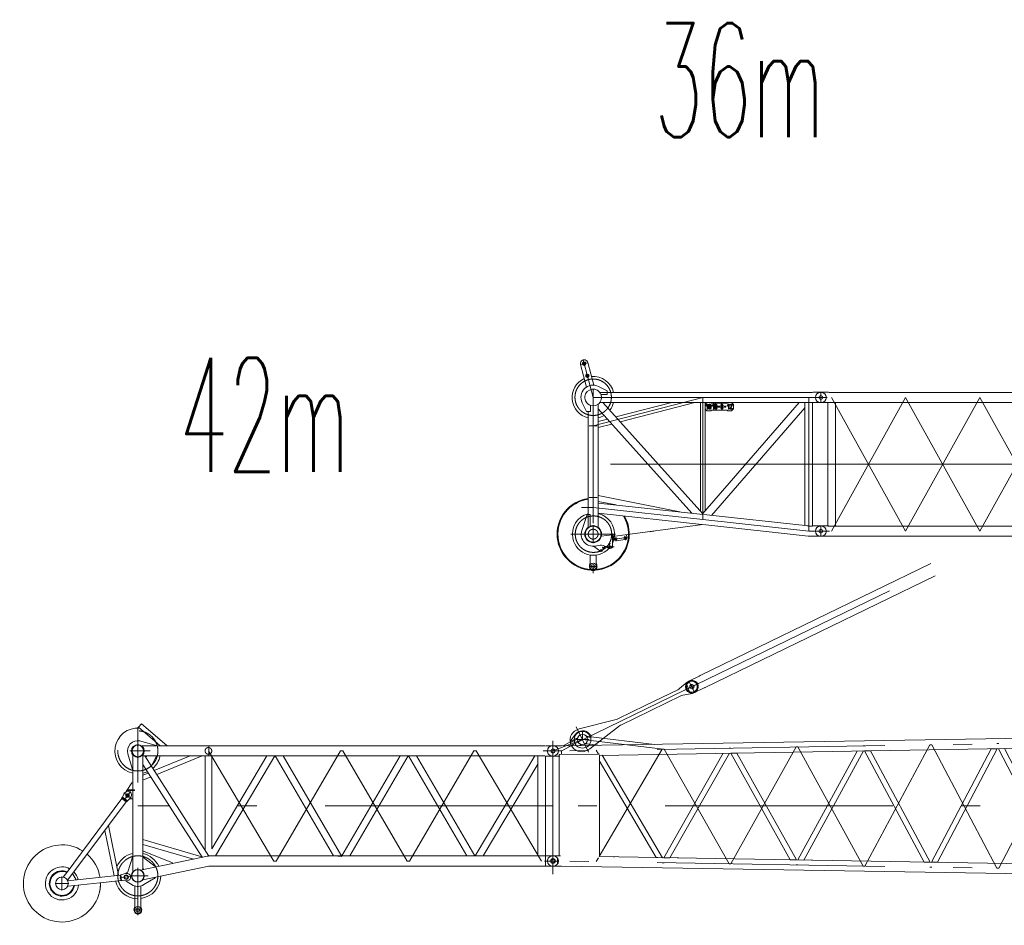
# Model space of a CAD drawing. Extents: x 8365 to 131642, y 1960 to 79602.
# Tile 89 of 121: x 54763 to 67737, y 40399 to 52325. Entities that reach past the tile are written whole.
import ezdxf
from ezdxf.enums import TextEntityAlignment as Align

# ---------------------------------------------------------------- set-up
doc = ezdxf.new("R2010")
doc.units = 0
doc.header["$LTSCALE"] = 100
doc.header["$MEASUREMENT"] = 0
doc.linetypes.add('CENTER', pattern=[50.5, 30, -9, 2.5, -9])
doc.linetypes.add('HIDDEN', pattern=[12.6, 8.4, -4.2])
doc.layers.add('11', color=7, linetype='Continuous')
doc.layers.add('13', color=216, linetype='Continuous')
doc.styles.get("Standard").update_dxf_attribs({"font": 'txt', "bigfont": 'bigfont'})

# ---------------------------------------------------------------- blocks, each defined once
blk = doc.blocks.new('*G97')
at = {"layer": '11', "color": 7, "linetype": 'Continuous', "lineweight": 9}
for p, q in [((65315, 47418), (65320, 47418)), ((65320, 47418), (65325, 47418)), ((65320, 47418), (65421, 47418)), ((65409, 47418), (65403, 47418)), ((65431, 47417), (65421, 47418)), ((66437, 47417), (65431, 47417)), ((66437, 47417), (67414, 47417)), ((68390, 47417), (67414, 47417)), ((68390, 47417), (69367, 47417)), ((70344, 47417), (69367, 47417)), ((70344, 47417), (71320, 47417)), ((72297, 47417), (71320, 47417)), ((72297, 47417), (73274, 47417)), ((74250, 47417), (73274, 47417)), ((74250, 47417), (75227, 47417)), ((76204, 47417), (75227, 47417)), ((76204, 47417), (77209, 47417)), ((77220, 47418), (77209, 47417)), ((77209, 47417), (77209, 47284)), ((77320, 47418), (77220, 47418)), ((77220, 47418), (77220, 47409)), ((77220, 47418), (77220, 47283)), ((65320, 47283), (65315, 47283)), ((65320, 47283), (65325, 47283)), ((65424, 47283), (65320, 47283)), ((65409, 47283), (65403, 47283)), ((65410, 45657), (65410, 47284)), ((65410, 47284), (65511, 47284)), ((65431, 47284), (65410, 47284)), ((65511, 47284), (65511, 45657)), ((65511, 47284), (66437, 47284)), ((67414, 47284), (66437, 47284)), ((67414, 47284), (68390, 47284)), ((69367, 47284), (68390, 47284)), ((69367, 47284), (70344, 47284)), ((71320, 47284), (70344, 47284)), ((71320, 47284), (72297, 47284)), ((73274, 47284), (72297, 47284)), ((73274, 47284), (74250, 47284)), ((75227, 47284), (74250, 47284)), ((75227, 47284), (76204, 47284)), ((77130, 47284), (76204, 47284)), ((77231, 47284), (77130, 47284)), ((77130, 47284), (77130, 45657)), ((77209, 47284), (77231, 47284)), ((77217, 47283), (77320, 47283)), ((77231, 45657), (77231, 47284)), ((65315, 45658), (65320, 45658)), ((65320, 45658), (65325, 45658)), ((65320, 45658), (65421, 45658)), ((65431, 45657), (65410, 45657)), ((65511, 45657), (65410, 45657)), ((65511, 45657), (66437, 45657)), ((66437, 45657), (67414, 45657)), ((68390, 45657), (67414, 45657)), ((68390, 45657), (69367, 45657)), ((70344, 45657), (69367, 45657)), ((70344, 45657), (71320, 45657)), ((72297, 45657), (71320, 45657)), ((72297, 45657), (73274, 45657)), ((74250, 45657), (73274, 45657)), ((74250, 45657), (75227, 45657)), ((76204, 45657), (75227, 45657)), ((77130, 45657), (76204, 45657)), ((77130, 45657), (77231, 45657)), ((77209, 45524), (77209, 45657)), ((77209, 45657), (77231, 45657)), ((77320, 45658), (77220, 45658)), ((77220, 45658), (77220, 45649)), ((77220, 45658), (77220, 45523)), ((77232, 45658), (77238, 45658)), ((65320, 45523), (65315, 45523)), ((65320, 45523), (65325, 45523)), ((65424, 45523), (65320, 45523)), ((65431, 45524), (65424, 45523)), ((66437, 45524), (65431, 45524)), ((67414, 45524), (66437, 45524)), ((67414, 45524), (68390, 45524)), ((69367, 45524), (68390, 45524)), ((69367, 45524), (70344, 45524)), ((71320, 45524), (70344, 45524)), ((71320, 45524), (72297, 45524)), ((73274, 45524), (72297, 45524)), ((73274, 45524), (74250, 45524)), ((75227, 45524), (74250, 45524)), ((75227, 45524), (76204, 45524)), ((76204, 45524), (77209, 45524)), ((77220, 45523), (77209, 45524)), ((77217, 45523), (77320, 45523)), ((77232, 45523), (77238, 45523))]:
    blk.add_line(p, q, dxfattribs=at)
at = {"layer": '11', "color": 7, "linetype": 'CENTER', "lineweight": 9}
for p, q in [((65320, 47417), (65320, 47284)), ((77232, 47418), (77238, 47418)), ((77320, 47418), (77320, 47283)), ((77320, 47417), (77320, 47284)), ((65390, 47350), (65249, 47350)), ((66437, 47350), (65460, 45590)), ((66437, 45590), (65460, 47350)), ((67414, 45590), (66437, 47350)), ((67414, 47350), (66437, 45590)), ((68390, 47350), (67414, 45590)), ((68390, 45590), (67414, 47350)), ((69367, 45590), (68390, 47350)), ((69367, 47350), (68390, 45590)), ((70344, 47350), (69367, 45590)), ((70344, 45590), (69367, 47350)), ((71320, 45590), (70344, 47350)), ((71320, 47350), (70344, 45590)), ((72297, 47350), (71320, 45590)), ((72297, 45590), (71320, 47350)), ((73274, 45590), (72297, 47350)), ((73274, 47350), (72297, 45590)), ((74250, 47350), (73274, 45590)), ((74250, 45590), (73274, 47350)), ((75227, 45590), (74250, 47350)), ((75227, 47350), (74250, 45590)), ((76204, 47350), (75227, 45590)), ((76204, 45590), (75227, 47350)), ((77180, 45590), (76204, 47350)), ((77180, 47350), (76204, 45590)), ((77393, 47350), (77209, 47350)), ((77238, 47283), (77227, 47283)), ((77320, 46470), (65320, 46470)), ((65320, 46470), (77320, 46470)), ((65248, 45590), (65432, 45590)), ((65320, 45524), (65320, 45657)), ((65320, 45590), (65392, 45590)), ((65392, 45590), (65403, 45590)), ((65409, 45658), (65403, 45658)), ((77380, 45590), (77020, 45590)), ((77320, 45658), (77320, 45523)), ((65403, 45523), (65414, 45523))]:
    blk.add_line(p, q, dxfattribs=at)
at = {"layer": '11', "color": 7, "linetype": 'Continuous', "lineweight": 9}
for centre in [(65320, 47350), (77320, 47350), (65320, 45590), (77320, 45590)]:
    blk.add_circle(centre, 25.5, dxfattribs=at)
for centre, start, end in [((65315, 47350), 90, 180), ((65315, 47350), 90, 97.5703), ((65325, 47350), 82.427, 90.0021), ((77325, 47350), 0, 94.2255), ((65315, 47350), 180, -90), ((65315, 47350), -97.5682, -89.9979), ((65325, 47350), -90, -82.4239), ((77325, 47350), -94.2249, 0), ((65315, 45590), 90, 180), ((65315, 45590), 180, -90), ((65315, 45590), 90, 97.5703), ((77325, 45590), 0, 94.2246), ((77325, 45590), -94.2253, 0), ((65315, 45590), -97.5686, -89.9979)]:
    blk.add_arc(centre, 67.5, start, end, dxfattribs=at)
blk = doc.blocks.new('*G100')
at = {"layer": '11', "color": 7, "linetype": 'CENTER', "lineweight": 9}
for p, q in [((62153, 47783), (62243, 47807)), ((62188, 47842), (62211, 47760)), ((62196, 47816), (62206, 47776)), ((62201, 47796), (62321, 47350)), ((62219, 47629), (62269, 47643)), ((62320, 47460), (62320, 45696)), ((65320, 47417), (65320, 47284)), ((62320, 46976), (63764, 47350)), ((62320, 47350), (63764, 47350)), ((62404, 47350), (62370, 47350)), ((63764, 47350), (63764, 45742)), ((63764, 47350), (65209, 47350)), ((65160, 47350), (65160, 45590)), ((65209, 47350), (65320, 47350)), ((65320, 47350), (65392, 47350)), ((65392, 47350), (65403, 47350)), ((62266, 46976), (62374, 46976)), ((65547, 46470), (62165, 46470)), ((62266, 46034), (62374, 46034)), ((62320, 45900), (62165, 45900)), ((62320, 45900), (63763, 45742)), ((63764, 45742), (65160, 45590)), ((62027, 45550), (62614, 45550)), ((62320, 45668), (62320, 45433)), ((62320, 45640), (62320, 45660)), ((65160, 45590), (65209, 45590)), ((65209, 45590), (65320, 45590)), ((65320, 45524), (65320, 45657)), ((65320, 45590), (65392, 45590)), ((65392, 45590), (65403, 45590)), ((62546, 45431), (62519, 45367)), ((62604, 45485), (62759, 45506)), ((62618, 45505), (62624, 45460)), ((62737, 45523), (62744, 45472)), ((62434, 45342), (62418, 45342)), ((62426, 45350), (62426, 45330)), ((62457, 45375), (62441, 45375)), ((62449, 45383), (62449, 45363)), ((62598, 45382), (62494, 45382)), ((62353, 45124), (62284, 45124)), ((62320, 45038), (62320, 45138))]:
    blk.add_line(p, q, dxfattribs=at)
at = {"layer": '11', "color": 7, "linetype": 'Continuous', "lineweight": 9}
for p, q in [((62232, 47488), (62153, 47783)), ((62189, 47827), (62189, 47827)), ((62249, 47809), (62329, 47512)), ((62505, 47437), (62391, 47495)), ((62413, 47408), (62417, 47417)), ((62417, 47417), (63757, 47417)), ((62422, 47390), (62505, 47390)), ((62505, 47390), (62505, 47437)), ((63757, 47417), (63771, 47417)), ((65153, 47417), (63771, 47417)), ((65167, 47417), (65153, 47417)), ((65196, 47417), (65167, 47417)), ((65207, 47417), (65196, 47417)), ((65207, 47417), (65220, 47418)), ((65220, 47418), (65320, 47418)), ((65320, 47418), (65325, 47418)), ((62175, 47280), (62234, 47166)), ((62283, 47166), (62283, 47247)), ((62387, 45960), (62387, 47263)), ((62387, 47200), (62387, 47263)), ((62407, 47284), (62448, 47284)), ((62417, 47284), (62413, 47292)), ((62628, 47284), (62417, 47284)), ((62572, 47284), (62448, 47284)), ((62448, 47284), (63764, 45818)), ((62620, 47093), (63356, 47284)), ((63757, 47284), (62628, 47284)), ((62677, 47029), (63659, 47284)), ((63734, 45852), (63734, 47284)), ((63734, 47284), (63794, 47284)), ((63764, 45820), (65035, 47284)), ((63771, 47284), (65153, 47284)), ((63819, 47284), (63794, 47259)), ((63794, 47284), (63794, 45855)), ((63794, 47259), (63794, 47199)), ((63824, 47264), (63804, 47244)), ((63804, 47244), (63811, 47236)), ((63811, 47236), (63824, 47249)), ((63869, 47284), (63819, 47284)), ((63834, 47264), (63824, 47264)), ((63824, 47249), (63824, 47194)), ((63834, 47194), (63834, 47264)), ((63844, 47249), (63844, 47239)), ((63854, 47239), (63854, 47249)), ((63857, 47253), (63857, 47263)), ((63857, 47223), (63857, 47234)), ((63861, 47263), (63861, 47253)), ((63861, 47234), (63861, 47223)), ((63864, 47249), (63864, 47239)), ((63879, 47274), (63869, 47284)), ((63874, 47239), (63874, 47249)), ((64084, 47274), (63879, 47274)), ((63904, 47264), (63884, 47244)), ((63884, 47244), (63891, 47236)), ((63891, 47236), (63904, 47249)), ((63914, 47264), (63904, 47264)), ((63904, 47249), (63904, 47194)), ((63914, 47194), (63914, 47264)), ((63924, 47249), (63924, 47239)), ((63934, 47239), (63934, 47249)), ((63937, 47253), (63937, 47263)), ((63937, 47223), (63937, 47234)), ((63941, 47263), (63941, 47253)), ((63941, 47234), (63941, 47223)), ((63944, 47249), (63944, 47239)), ((63954, 47239), (63954, 47249)), ((63989, 47234), (63969, 47234)), ((63969, 47234), (63969, 47224)), ((63979, 47229), (63969, 47224)), ((63989, 47224), (63989, 47234)), ((64004, 47249), (64004, 47239)), ((64014, 47239), (64014, 47249)), ((64017, 47253), (64017, 47263)), ((64017, 47223), (64017, 47234)), ((64021, 47263), (64021, 47253)), ((64021, 47234), (64021, 47223)), ((64024, 47249), (64024, 47239)), ((64034, 47239), (64034, 47249)), ((64069, 47234), (64049, 47234)), ((64049, 47234), (64049, 47224)), ((64059, 47229), (64049, 47224)), ((64069, 47224), (64069, 47234)), ((64094, 47284), (64084, 47274)), ((64104, 47264), (64084, 47244)), ((64084, 47244), (64091, 47236)), ((64091, 47236), (64104, 47249)), ((64144, 47284), (64094, 47284)), ((64114, 47264), (64104, 47264)), ((64104, 47249), (64104, 47194)), ((64114, 47194), (64114, 47264)), ((64124, 47249), (64134, 47249)), ((64144, 47246), (64124, 47204)), ((64135, 47204), (64153, 47242)), ((64169, 47259), (64144, 47284)), ((64169, 47199), (64169, 47259)), ((65035, 47284), (65110, 47284)), ((65110, 47284), (65110, 47214)), ((65110, 45662), (65110, 47284)), ((65110, 47284), (65207, 47284)), ((65167, 47284), (65189, 47284)), ((65189, 47284), (65207, 47284)), ((65207, 47284), (65211, 47284)), ((65220, 47283), (65207, 47284)), ((65211, 47284), (65211, 45657)), ((65220, 47283), (65320, 47283)), ((65320, 47283), (65325, 47283)), ((62234, 47166), (62283, 47166)), ((62254, 47166), (62254, 45637)), ((63622, 45825), (62387, 47200)), ((63794, 47199), (63819, 47174)), ((63819, 47174), (63869, 47174)), ((63829, 47199), (63824, 47194)), ((63824, 47194), (63834, 47194)), ((63844, 47219), (63844, 47209)), ((63852, 47202), (63857, 47194)), ((63854, 47209), (63854, 47219)), ((63857, 47194), (63857, 47204)), ((63861, 47204), (63861, 47194)), ((63866, 47202), (63861, 47194)), ((63864, 47219), (63864, 47209)), ((63869, 47174), (63879, 47184)), ((63874, 47209), (63874, 47219)), ((65110, 47214), (63879, 45797)), ((63879, 47184), (64084, 47184)), ((63909, 47199), (63904, 47194)), ((63904, 47194), (63914, 47194)), ((63924, 47219), (63924, 47209)), ((63932, 47202), (63937, 47194)), ((63934, 47209), (63934, 47219)), ((63937, 47194), (63937, 47204)), ((63941, 47204), (63941, 47194)), ((63946, 47202), (63941, 47194)), ((63944, 47219), (63944, 47209)), ((63954, 47209), (63954, 47219)), ((63969, 47224), (63989, 47224)), ((64004, 47219), (64004, 47209)), ((64012, 47202), (64017, 47194)), ((64014, 47209), (64014, 47219)), ((64017, 47194), (64017, 47204)), ((64021, 47204), (64021, 47194)), ((64026, 47202), (64021, 47194)), ((64024, 47219), (64024, 47209)), ((64034, 47209), (64034, 47219)), ((64049, 47224), (64069, 47224)), ((64084, 47184), (64094, 47174)), ((64094, 47174), (64144, 47174)), ((64109, 47199), (64104, 47194)), ((64104, 47194), (64114, 47194)), ((64124, 47204), (64124, 47194)), ((64129, 47199), (64124, 47194)), ((64124, 47194), (64154, 47194)), ((64154, 47204), (64135, 47204)), ((64144, 47174), (64169, 47199)), ((64154, 47194), (64154, 47204)), ((62387, 47033), (62509, 47064)), ((62387, 46954), (62566, 47000)), ((62387, 46059), (63462, 45842)), ((62387, 45982), (62625, 45934)), ((62387, 45826), (62387, 45960)), ((62387, 45826), (62387, 45960)), ((62387, 45960), (63764, 45809)), ((62240, 45807), (62170, 45598)), ((62280, 45807), (62240, 45807)), ((62240, 45807), (62280, 45807)), ((62280, 45652), (62280, 45807)), ((62387, 45637), (62387, 45826)), ((63750, 45677), (62387, 45826)), ((63764, 45809), (63764, 45820)), ((63764, 45818), (63764, 45809)), ((65153, 45658), (63778, 45808)), ((62576, 45517), (63765, 45675)), ((63764, 45675), (65153, 45524)), ((62576, 45543), (62427, 45523)), ((62576, 45382), (62576, 45543)), ((62576, 45543), (62576, 45458)), ((62584, 45543), (62576, 45543)), ((62576, 45543), (62576, 45382)), ((62584, 45458), (62584, 45543)), ((62764, 45507), (62760, 45541)), ((63118, 45589), (63059, 45581)), ((65164, 45657), (65110, 45662)), ((65207, 45657), (65164, 45657)), ((65196, 45657), (65167, 45657)), ((65207, 45657), (65196, 45657)), ((65211, 45657), (65207, 45657)), ((65211, 45657), (65220, 45658)), ((65220, 45658), (65320, 45658)), ((65232, 45658), (65238, 45658)), ((65320, 45658), (65325, 45658)), ((62576, 45458), (62584, 45458)), ((62591, 45519), (62596, 45484)), ((62624, 45463), (62743, 45479)), ((65153, 45524), (65167, 45522)), ((65167, 45522), (65189, 45522)), ((65189, 45522), (65207, 45524)), ((65207, 45524), (65220, 45523)), ((65220, 45523), (65320, 45523)), ((65232, 45523), (65238, 45523)), ((65320, 45523), (65325, 45523)), ((62420, 45322), (62323, 45390)), ((62475, 45386), (62432, 45324)), ((62280, 45276), (62280, 45174)), ((62280, 45174), (62280, 45171)), ((62280, 45171), (62280, 45167)), ((62360, 45171), (62360, 45275)), ((62270, 45129), (62270, 45119)), ((62370, 45119), (62370, 45129))]:
    blk.add_line(p, q, dxfattribs=at)
for points in [[(63857, 47263), (63855, 47263), (63853, 47262), (63851, 47261), (63850, 47260), (63848, 47258), (63847, 47257), (63846, 47255), (63845, 47253), (63844, 47251), (63844, 47249)], [(63854, 47249), (63854, 47249), (63854, 47250), (63855, 47250), (63855, 47251), (63855, 47251), (63855, 47252), (63856, 47252), (63856, 47253), (63857, 47253), (63857, 47253)], [(63857, 47234), (63857, 47234), (63856, 47235), (63856, 47235), (63855, 47235), (63855, 47236), (63855, 47236), (63855, 47237), (63854, 47237), (63854, 47238), (63854, 47239)], [(63861, 47253), (63862, 47253), (63862, 47253), (63863, 47252), (63863, 47252), (63863, 47251), (63864, 47251), (63864, 47250), (63864, 47250), (63864, 47249), (63864, 47249)], [(63864, 47239), (63864, 47238), (63864, 47237), (63864, 47237), (63864, 47236), (63863, 47236), (63863, 47235), (63863, 47235), (63862, 47235), (63862, 47234), (63861, 47234)], [(63937, 47263), (63935, 47263), (63933, 47262), (63931, 47261), (63930, 47260), (63928, 47258), (63927, 47257), (63926, 47255), (63925, 47253), (63924, 47251), (63924, 47249)], [(63934, 47249), (63934, 47249), (63934, 47250), (63935, 47250), (63935, 47251), (63935, 47251), (63935, 47252), (63936, 47252), (63936, 47253), (63937, 47253), (63937, 47253)], [(63937, 47234), (63937, 47234), (63936, 47235), (63936, 47235), (63935, 47235), (63935, 47236), (63935, 47236), (63935, 47237), (63934, 47237), (63934, 47238), (63934, 47239)], [(63941, 47253), (63942, 47253), (63942, 47253), (63943, 47252), (63943, 47252), (63943, 47251), (63944, 47251), (63944, 47250), (63944, 47250), (63944, 47249), (63944, 47249)], [(63944, 47239), (63944, 47238), (63944, 47237), (63944, 47237), (63944, 47236), (63943, 47236), (63943, 47235), (63943, 47235), (63942, 47235), (63942, 47234), (63941, 47234)], [(64017, 47263), (64015, 47263), (64013, 47262), (64011, 47261), (64010, 47260), (64008, 47258), (64007, 47257), (64006, 47255), (64005, 47253), (64004, 47251), (64004, 47249)], [(64014, 47249), (64014, 47249), (64014, 47250), (64015, 47250), (64015, 47251), (64015, 47251), (64015, 47252), (64016, 47252), (64016, 47253), (64017, 47253), (64017, 47253)], [(64017, 47234), (64017, 47234), (64016, 47235), (64016, 47235), (64015, 47235), (64015, 47236), (64015, 47236), (64015, 47237), (64014, 47237), (64014, 47238), (64014, 47239)], [(64021, 47253), (64022, 47253), (64022, 47253), (64023, 47252), (64023, 47252), (64023, 47251), (64024, 47251), (64024, 47250), (64024, 47250), (64024, 47249), (64024, 47249)], [(64024, 47239), (64024, 47238), (64024, 47237), (64024, 47237), (64024, 47236), (64023, 47236), (64023, 47235), (64023, 47235), (64022, 47235), (64022, 47234), (64021, 47234)], [(62526, 45360), (62528, 45359), (62532, 45359), (62537, 45360), (62543, 45362), (62551, 45364), (62558, 45368), (62564, 45372), (62570, 45376), (62574, 45379), (62576, 45382)], [(62280, 45167), (62279, 45163), (62278, 45160), (62277, 45156), (62276, 45152), (62275, 45148), (62274, 45145), (62273, 45141), (62272, 45137), (62271, 45133), (62270, 45129)]]:
    blk.add_lwpolyline(points, dxfattribs=at)
at = {"layer": '11', "color": 7, "linetype": 'CENTER', "lineweight": 9}
for centre, radius in [((62320, 47353), 240), ((62324, 45550), 240), ((62320, 45550), 65)]:
    blk.add_circle(centre, radius, dxfattribs=at)
at = {"layer": '11', "color": 7, "linetype": 'Continuous', "lineweight": 9}
for centre, radius in [((65320, 47350), 25), ((62320, 45550), 110), ((62320, 45550), 105), ((65320, 45590), 25), ((62621, 45488), 13), ((62739, 45503), 13), ((62426, 45342), 4.5), ((62449, 45375), 4.5), ((62546, 45382), 15), ((62546, 45382), 15), ((62320, 45124), 45), ((62320, 45124), 26)]:
    blk.add_circle(centre, radius, dxfattribs=at)
for centre, radius, start, end in [((62201, 47796), 49.8, 15.2447, -164.75), ((62200, 47796), 22.3, 114.8031, -164.9443), ((62200, 47796), 22.3, -164.9113, -74.9133), ((62200, 47796), 15, 119.6018, -164.9486), ((62200, 47796), 15, -164.8732, -89.4407), ((62200, 47796), 22.3, 15.0998, 95.3499), ((62200, 47796), 15, 15.0715, 90.6067), ((62200, 47796), 22.2, -74.9115, 15.0864), ((62200, 47796), 15, -60.4475, 15.0869), ((62243, 47636), 22.2, 114.7735, -164.89), ((62243, 47636), 22.2, -164.9224, -74.9072), ((62243, 47636), 15, 119.5785, -164.908), ((62243, 47636), 15, -164.9008, -89.3937), ((62243, 47636), 22.2, 15.0776, 95.4005), ((62243, 47636), 15, 15.0888, 90.6299), ((62243, 47636), 22.2, -74.9115, 15.0864), ((62243, 47636), 15, -60.4621, 15.1155), ((62320, 47350), 277, 13.8667, 94.6202), ((62320, 47350), 277, 115.2803, -103.869), ((62318, 47353), 160, 62.8491, -152.8635), ((62320, 47350), 110, 21.4873, -110.003), ((62320, 47350), 109, -31.8557, 31.8439), ((65325, 47350), 67.5, 0, 90), ((62320, 47350), 110, -127.3384, -52.6273), ((62320, 47350), 110, -52.6335, -37.3342), ((62320, 47350), 277, -37.5325, -13.8651), ((63859, 47239), 15, 180, -146.2647), ((63859, 47219), 15, 146.2541, 179.9991), ((63844, 47229), 3, -33.7233, 33.7215), ((63859, 47249), 15, 0, 82.3345), ((63874, 47229), 3, 146.212, -146.2785), ((63859, 47239), 15, -33.7362, -0.0009), ((63859, 47219), 15, 0, 33.758), ((63939, 47239), 15, 180, -146.2517), ((63939, 47219), 15, 146.2412, 179.9991), ((63924, 47229), 3, -33.7233, 33.7215), ((63939, 47249), 15, 0, 82.3576), ((63954, 47229), 3, 146.212, -146.2137), ((63939, 47239), 15, -33.7362, -0.0009), ((63939, 47219), 15, 0, 33.745), ((64019, 47239), 15, 180, -146.2517), ((64019, 47219), 15, 146.2412, 179.9991), ((64004, 47229), 3, -33.7233, 33.7215), ((64019, 47249), 15, 0, 82.3345), ((64034, 47229), 3, 146.2768, -146.2785), ((64019, 47239), 15, -33.7491, -0.0009), ((64019, 47219), 15, 0, 33.745), ((64139, 47249), 15, -24.5217, 179.9994), ((64139, 47249), 5, -24.5024, 179.9994), ((65325, 47350), 67.5, -90, 0), ((62320, 47350), 278, -76.1393, -58.6321), ((63859, 47209), 15, 180, -97.6455), ((63859, 47219), 5, 113.5136, 179.9983), ((63859, 47209), 5, 180, -113.5153), ((63859, 47219), 5, 0, 66.3286), ((63859, 47209), 15, -82.3104, -0.0021), ((63859, 47209), 5, -66.3303, -0.0017), ((63939, 47209), 15, 180, -97.6455), ((63939, 47219), 5, 113.5136, 179.9983), ((63939, 47209), 5, 180, -113.5153), ((63939, 47219), 5, 0, 66.3927), ((63939, 47209), 15, -82.3335, -0.0021), ((63939, 47209), 5, -66.3943, -0.0017), ((64019, 47209), 15, 180, -97.6455), ((64019, 47219), 5, 113.5136, 179.9983), ((64019, 47209), 5, 180, -113.5153), ((64019, 47219), 5, 0, 66.3286), ((64019, 47209), 15, -82.3104, -0.0021), ((64019, 47209), 5, -66.3303, -0.0017), ((62320, 45550), 475, 98.047, -0.4501), ((62320, 45550), 465, 98.229, -0.6317), ((62324, 45550), 278, 104.5765, -168.7634), ((62324, 45550), 278, -6.2725, 76.8472), ((62320, 45550), 465, -0.6318, 31.0738), ((62320, 45550), 475, -0.4505, 30.1214), ((62320, 45548), 158, 161.3549, -71.5347), ((65325, 45590), 67.5, 0, 90), ((65325, 45590), 67.5, -90, 0), ((62324, 45550), 278, -168.7612, -43.2609), ((62324, 45550), 278, -24.3599, -6.2736), ((62621, 45488), 25, -172.2832, -82.4236), ((62739, 45503), 25, -82.4121, 7.7354), ((62415, 45244), 160, 46.4691, 106.5952), ((62425, 45328), 8, -124.9745, -34.9978), ((62482, 45381), 8, 63.0065, 144.9773), ((62423, 45254), 148, 46.0432, 65.1665), ((62111, 45088), 263, 8.9306, 18.2224), ((62320, 45119), 50, 180, 0)]:
    blk.add_arc(centre, radius, start, end, dxfattribs=at)
blk = doc.blocks.new('*G104')
at = {"layer": '11', "color": 7, "linetype": 'CENTER', "lineweight": 9}
for p, q in [((61790, 42695), (62180, 42845)), ((71212, 42850), (61899, 42695)), ((61905, 42695), (62180, 42845)), ((62092, 42845), (62268, 42845)), ((62180, 42845), (62180, 42943)), ((63242, 42717), (62180, 42845)), ((69416, 42820), (69404, 42820)), ((69416, 42820), (69428, 42820)), ((69428, 41120), (70286, 42835)), ((70286, 42835), (70298, 42835)), ((70310, 42835), (70298, 42835)), ((71180, 41091), (70310, 42835)), ((71180, 41091), (71180, 42850)), ((71432, 42850), (71290, 42850)), ((71320, 42784), (71320, 42917)), ((61660, 42695), (61745, 42695)), ((61719, 42695), (61707, 42695)), ((61790, 42695), (61719, 42695)), ((61790, 42762), (61790, 42629)), ((61902, 42695), (61790, 42695)), ((62389, 42654), (62360, 42703)), ((63230, 42717), (62399, 41303)), ((63242, 42717), (63230, 42717)), ((63254, 42718), (63242, 42718)), ((64112, 41208), (63254, 42718)), ((64124, 42732), (64112, 42732)), ((64124, 42732), (64136, 42732)), ((64136, 41208), (64994, 42747)), ((64994, 42747), (65006, 42747)), ((65006, 42747), (65018, 42747)), ((65018, 42747), (65876, 41179)), ((65876, 42761), (65888, 42761)), ((65888, 42762), (65900, 42762)), ((65900, 41179), (66758, 42776)), ((66758, 42776), (66770, 42776)), ((66770, 42776), (66782, 42776)), ((66782, 42776), (67640, 41150)), ((67640, 42791), (67652, 42791)), ((67652, 42791), (67664, 42791)), ((67664, 41149), (68522, 42805)), ((68522, 42805), (68534, 42805)), ((68546, 42806), (68534, 42806)), ((69404, 41120), (68546, 42806)), ((71320, 41970), (61790, 41970)), ((61790, 41179), (61790, 41312)), ((62389, 41286), (62360, 41237)), ((61863, 41245), (61679, 41245)), ((61719, 41245), (61707, 41245)), ((71212, 41090), (61899, 41245)), ((63242, 41223), (63230, 41223)), ((63254, 41223), (63242, 41223)), ((64124, 41208), (64112, 41208)), ((64124, 41208), (64136, 41208)), ((64994, 41194), (65006, 41194)), ((65006, 41193), (65018, 41193)), ((65876, 41179), (65888, 41179)), ((65888, 41179), (65900, 41179)), ((66758, 41164), (66770, 41164)), ((66770, 41164), (66782, 41164)), ((67640, 41150), (67652, 41150)), ((67652, 41149), (67664, 41149)), ((68522, 41135), (68534, 41135)), ((68546, 41134), (68534, 41134)), ((71320, 41023), (71320, 41158)), ((71320, 41024), (71320, 41157)), ((69416, 41120), (69404, 41120)), ((69416, 41120), (69428, 41120)), ((70286, 41106), (70298, 41106)), ((70310, 41105), (70298, 41105)), ((71393, 41090), (71209, 41090)), ((71249, 41090), (71237, 41090))]:
    blk.add_line(p, q, dxfattribs=at)
at = {"layer": '11', "color": 7, "linetype": 'Continuous', "lineweight": 9}
for p, q in [((71209, 42917), (61902, 42762)), ((62096, 42857), (61923, 42762)), ((62086, 42914), (62018, 42820)), ((62018, 42820), (62021, 42816)), ((62021, 42816), (62025, 42807)), ((62025, 42807), (62114, 42855)), ((62090, 42853), (62118, 42868)), ((62114, 42855), (62115, 42862)), ((62115, 42862), (62117, 42868)), ((62254, 42887), (62229, 42890)), ((62236, 42880), (62289, 42873)), ((62254, 42887), (63130, 42782)), ((62292, 42897), (62273, 42915)), ((62289, 42873), (62292, 42897)), ((71209, 42917), (71220, 42918)), ((71220, 42918), (71320, 42918)), ((71320, 42918), (71315, 42918)), ((71320, 42918), (71325, 42918)), ((61790, 42763), (61785, 42763)), ((61891, 42763), (61790, 42763)), ((61879, 42763), (61873, 42763)), ((61902, 42762), (61891, 42763)), ((61902, 42695), (61902, 42646)), ((62140, 42766), (62166, 42780)), ((62216, 42790), (62242, 42787)), ((62382, 42770), (62242, 42787)), ((62405, 42637), (71209, 42784)), ((65015, 41260), (65799, 42694)), ((65880, 42695), (65094, 41258)), ((65799, 42694), (65880, 42695)), ((65975, 42696), (65896, 42695)), ((65896, 42695), (66682, 41232)), ((66762, 41231), (65975, 42696)), ((67565, 42723), (66778, 41230)), ((66856, 41229), (67645, 42724)), ((67645, 42724), (67565, 42723)), ((67738, 42726), (67659, 42724)), ((67659, 42724), (68448, 41203)), ((68527, 41201), (67738, 42726)), ((68541, 41201), (69331, 42752)), ((69410, 42754), (68619, 41200)), ((69500, 42755), (69423, 42754)), ((69423, 42754), (70213, 41173)), ((70292, 41172), (69500, 42755)), ((71108, 42782), (70304, 41172)), ((70382, 41170), (71145, 42701)), ((70698, 42776), (70674, 42750)), ((70674, 42750), (70675, 42690)), ((70675, 42690), (70700, 42665)), ((70704, 42755), (70684, 42735)), ((70684, 42735), (70691, 42728)), ((70691, 42728), (70704, 42741)), ((70748, 42776), (70698, 42776)), ((70714, 42755), (70704, 42755)), ((70704, 42741), (70704, 42685)), ((70710, 42690), (70705, 42685)), ((70715, 42685), (70714, 42755)), ((70724, 42741), (70724, 42731)), ((70725, 42711), (70725, 42701)), ((70733, 42694), (70738, 42686)), ((70734, 42731), (70734, 42741)), ((70735, 42701), (70735, 42711)), ((70737, 42745), (70737, 42756)), ((70738, 42715), (70738, 42726)), ((70738, 42686), (70738, 42696)), ((70741, 42756), (70741, 42745)), ((70741, 42726), (70741, 42715)), ((70742, 42696), (70742, 42686)), ((70747, 42694), (70742, 42686)), ((70744, 42741), (70744, 42731)), ((70745, 42711), (70745, 42701)), ((70759, 42766), (70748, 42776)), ((70754, 42731), (70754, 42741)), ((70755, 42701), (70755, 42711)), ((70964, 42770), (70759, 42766)), ((70784, 42757), (70764, 42736)), ((70764, 42736), (70771, 42729)), ((70771, 42729), (70784, 42742)), ((70794, 42757), (70784, 42757)), ((70784, 42742), (70784, 42687)), ((70790, 42692), (70785, 42687)), ((70785, 42687), (70795, 42687)), ((70795, 42687), (70794, 42757)), ((70809, 42757), (70805, 42707)), ((70805, 42707), (70805, 42697)), ((70810, 42702), (70805, 42697)), ((70805, 42697), (70823, 42697)), ((70819, 42757), (70809, 42757)), ((70815, 42707), (70819, 42757)), ((70822, 42707), (70815, 42707)), ((70833, 42717), (70822, 42717)), ((70822, 42717), (70822, 42707)), ((70823, 42697), (70823, 42687)), ((70823, 42687), (70833, 42687)), ((70833, 42708), (70833, 42717)), ((70835, 42708), (70833, 42708)), ((70833, 42687), (70833, 42697)), ((70833, 42697), (70835, 42697)), ((70835, 42697), (70835, 42708)), ((70869, 42728), (70849, 42728)), ((70849, 42728), (70849, 42718)), ((70859, 42723), (70849, 42718)), ((70849, 42718), (70869, 42718)), ((70869, 42718), (70869, 42728)), ((70884, 42744), (70884, 42733)), ((70885, 42714), (70885, 42703)), ((70893, 42697), (70898, 42689)), ((70894, 42734), (70894, 42744)), ((70895, 42704), (70895, 42714)), ((70897, 42748), (70897, 42758)), ((70897, 42718), (70897, 42729)), ((70898, 42689), (70898, 42699)), ((70901, 42759), (70901, 42748)), ((70901, 42729), (70901, 42718)), ((70902, 42699), (70902, 42689)), ((70907, 42697), (70902, 42689)), ((70904, 42744), (70904, 42734)), ((70905, 42714), (70905, 42704)), ((70914, 42734), (70914, 42744)), ((70915, 42704), (70915, 42714)), ((70949, 42730), (70929, 42730)), ((70929, 42730), (70929, 42719)), ((70939, 42724), (70929, 42719)), ((70929, 42719), (70949, 42719)), ((70949, 42719), (70949, 42730)), ((70973, 42781), (70964, 42770)), ((70984, 42760), (70964, 42740)), ((70964, 42740), (70971, 42733)), ((70971, 42733), (70984, 42746)), ((71023, 42781), (70973, 42781)), ((70994, 42760), (70984, 42760)), ((70984, 42746), (70984, 42690)), ((70990, 42695), (70985, 42690)), ((70985, 42690), (70995, 42690)), ((70995, 42690), (70994, 42760)), ((71024, 42761), (71004, 42741)), ((71004, 42741), (71011, 42734)), ((71011, 42734), (71024, 42747)), ((71050, 42756), (71023, 42781)), ((71034, 42761), (71024, 42761)), ((71024, 42747), (71024, 42691)), ((71030, 42696), (71025, 42691)), ((71025, 42670), (71050, 42696)), ((71025, 42691), (71035, 42691)), ((71035, 42691), (71034, 42761)), ((71050, 42696), (71050, 42756)), ((71145, 41158), (71145, 42783)), ((71209, 42784), (71220, 42783)), ((71215, 42783), (71215, 41158)), ((71220, 42783), (71323, 42783)), ((61790, 42628), (61785, 42628)), ((61874, 42628), (61790, 42628)), ((61874, 42628), (61873, 42628)), ((61874, 42646), (62399, 42654)), ((61874, 42628), (61874, 42646)), ((61874, 41313), (61874, 42628)), ((61879, 42628), (61874, 42628)), ((62399, 42654), (62405, 42654)), ((63150, 41291), (62399, 42568)), ((62405, 42637), (62405, 41303)), ((62405, 42637), (62405, 42637)), ((62439, 42638), (63232, 41289)), ((63252, 41289), (64034, 42664)), ((64115, 42666), (63332, 41288)), ((64133, 42666), (64213, 42667)), ((64916, 41261), (64133, 42666)), ((64213, 42667), (64997, 41260)), ((70700, 42665), (70750, 42665)), ((70705, 42685), (70715, 42685)), ((70750, 42665), (70760, 42676)), ((70760, 42676), (70965, 42680)), ((70965, 42680), (70975, 42670)), ((70975, 42670), (71025, 42670)), ((61790, 41313), (61785, 41313)), ((61790, 41313), (61795, 41313)), ((61874, 41313), (61790, 41313)), ((61874, 41313), (61873, 41313)), ((61879, 41313), (61874, 41313)), ((61891, 41313), (61874, 41313)), ((61874, 41313), (61874, 41313)), ((61891, 41312), (61891, 41313)), ((61891, 41312), (61891, 41313)), ((62399, 41303), (62399, 41303)), ((71209, 41157), (62405, 41303)), ((62599, 41300), (62587, 41300)), ((63232, 41289), (63150, 41291)), ((63332, 41288), (63252, 41289)), ((63444, 41286), (63432, 41286)), ((64997, 41260), (64916, 41261)), ((65094, 41258), (65015, 41260)), ((61790, 41178), (61785, 41178)), ((61891, 41178), (61790, 41178)), ((61879, 41178), (61873, 41178)), ((61902, 41179), (61891, 41178)), ((71209, 41024), (61902, 41179)), ((65207, 41257), (65195, 41257)), ((66682, 41232), (66762, 41231)), ((66778, 41230), (66856, 41229)), ((68619, 41200), (68541, 41201)), ((68736, 41198), (68724, 41198)), ((70213, 41173), (70292, 41172)), ((70304, 41172), (70382, 41170)), ((70499, 41169), (70487, 41169)), ((71215, 41158), (71145, 41158)), ((71209, 41157), (71220, 41158)), ((71220, 41158), (71320, 41158)), ((71320, 41158), (71315, 41158)), ((71320, 41158), (71325, 41158)), ((71209, 41024), (71220, 41023)), ((71220, 41023), (71320, 41023)), ((71320, 41023), (71315, 41023)), ((71320, 41023), (71325, 41023))]:
    blk.add_line(p, q, dxfattribs=at)
for points in [[(70737, 42756), (70735, 42755), (70733, 42754), (70731, 42753), (70729, 42752), (70728, 42751), (70726, 42749), (70725, 42747), (70725, 42745), (70724, 42743), (70724, 42741)], [(70724, 42731), (70724, 42730), (70724, 42729), (70724, 42728), (70725, 42727), (70725, 42726), (70725, 42725), (70726, 42725), (70726, 42724), (70726, 42723), (70727, 42722)], [(70725, 42701), (70725, 42698), (70725, 42696), (70726, 42694), (70727, 42692), (70729, 42691), (70730, 42689), (70732, 42688), (70734, 42687), (70736, 42686), (70738, 42686)], [(70734, 42741), (70734, 42741), (70734, 42742), (70734, 42742), (70735, 42743), (70735, 42743), (70735, 42744), (70736, 42744), (70736, 42745), (70736, 42745), (70737, 42745)], [(70738, 42726), (70737, 42726), (70736, 42727), (70736, 42727), (70736, 42728), (70735, 42728), (70735, 42728), (70735, 42729), (70734, 42730), (70734, 42730), (70734, 42731)], [(70735, 42711), (70735, 42711), (70735, 42712), (70735, 42712), (70735, 42713), (70735, 42713), (70736, 42714), (70736, 42714), (70737, 42715), (70737, 42715), (70738, 42715)], [(70738, 42696), (70737, 42696), (70737, 42697), (70736, 42697), (70736, 42698), (70736, 42698), (70735, 42698), (70735, 42699), (70735, 42700), (70735, 42700), (70735, 42701)], [(70754, 42741), (70754, 42743), (70753, 42745), (70753, 42747), (70752, 42749), (70750, 42751), (70749, 42752), (70747, 42754), (70745, 42755), (70743, 42755), (70741, 42756)], [(70741, 42745), (70741, 42745), (70742, 42745), (70742, 42745), (70743, 42744), (70743, 42744), (70743, 42743), (70744, 42743), (70744, 42742), (70744, 42741), (70744, 42741)], [(70744, 42731), (70744, 42730), (70744, 42730), (70744, 42729), (70744, 42729), (70743, 42728), (70743, 42728), (70743, 42727), (70742, 42727), (70742, 42727), (70741, 42726)], [(70741, 42715), (70742, 42715), (70742, 42715), (70743, 42715), (70743, 42714), (70744, 42714), (70744, 42713), (70744, 42713), (70744, 42712), (70745, 42711), (70745, 42711)], [(70745, 42701), (70745, 42700), (70745, 42700), (70744, 42699), (70744, 42699), (70744, 42698), (70744, 42698), (70743, 42697), (70743, 42697), (70742, 42697), (70742, 42696)], [(70755, 42711), (70755, 42712), (70755, 42713), (70754, 42714), (70754, 42715), (70754, 42715), (70754, 42716), (70753, 42717), (70753, 42718), (70752, 42719), (70752, 42719)], [(70897, 42758), (70895, 42758), (70893, 42757), (70891, 42756), (70889, 42755), (70888, 42753), (70886, 42752), (70885, 42750), (70885, 42748), (70884, 42746), (70884, 42744)], [(70884, 42733), (70884, 42733), (70884, 42732), (70884, 42731), (70885, 42730), (70885, 42729), (70885, 42728), (70886, 42727), (70886, 42727), (70886, 42726), (70887, 42725)], [(70885, 42703), (70885, 42701), (70885, 42699), (70886, 42697), (70887, 42695), (70889, 42694), (70890, 42692), (70892, 42691), (70894, 42690), (70896, 42689), (70898, 42689)], [(70894, 42744), (70894, 42744), (70894, 42745), (70894, 42745), (70895, 42746), (70895, 42746), (70895, 42747), (70896, 42747), (70896, 42748), (70896, 42748), (70897, 42748)], [(70897, 42729), (70897, 42729), (70896, 42730), (70896, 42730), (70896, 42730), (70895, 42731), (70895, 42731), (70895, 42732), (70894, 42732), (70894, 42733), (70894, 42734)], [(70895, 42714), (70895, 42714), (70895, 42715), (70895, 42715), (70895, 42716), (70895, 42716), (70896, 42717), (70896, 42717), (70897, 42718), (70897, 42718), (70897, 42718)], [(70898, 42699), (70897, 42699), (70897, 42700), (70896, 42700), (70896, 42700), (70896, 42701), (70895, 42701), (70895, 42702), (70895, 42702), (70895, 42703), (70895, 42704)], [(70914, 42744), (70914, 42746), (70913, 42748), (70913, 42750), (70912, 42752), (70910, 42754), (70909, 42755), (70907, 42757), (70905, 42758), (70903, 42758), (70901, 42759)], [(70901, 42748), (70901, 42748), (70902, 42748), (70902, 42747), (70903, 42747), (70903, 42746), (70903, 42746), (70904, 42745), (70904, 42745), (70904, 42744), (70904, 42744)], [(70904, 42734), (70904, 42733), (70904, 42733), (70904, 42732), (70904, 42732), (70903, 42731), (70903, 42731), (70903, 42730), (70902, 42730), (70902, 42729), (70901, 42729)], [(70901, 42718), (70902, 42718), (70902, 42718), (70903, 42717), (70903, 42717), (70904, 42716), (70904, 42716), (70904, 42715), (70904, 42715), (70905, 42714), (70905, 42714)], [(70905, 42704), (70905, 42703), (70904, 42703), (70904, 42702), (70904, 42702), (70904, 42701), (70904, 42701), (70903, 42700), (70903, 42700), (70902, 42699), (70902, 42699)], [(70915, 42714), (70915, 42715), (70915, 42716), (70914, 42717), (70914, 42717), (70914, 42718), (70914, 42719), (70913, 42720), (70913, 42721), (70912, 42721), (70912, 42722)], [(61795, 42628), (61796, 42628), (61797, 42628), (61798, 42628), (61799, 42628), (61800, 42628), (61801, 42628), (61802, 42628), (61802, 42628), (61803, 42628), (61804, 42628)], [(61795, 41313), (61796, 41313), (61797, 41313), (61798, 41313), (61799, 41313), (61800, 41313), (61801, 41313), (61802, 41313), (61802, 41313), (61803, 41313), (61804, 41313)]]:
    blk.add_lwpolyline(points, dxfattribs=at)
for centre, radius in [((62180, 42845), 66.5), ((71320, 42850), 25), ((61790, 42695), 27.5), ((61790, 41245), 32.5), ((71320, 41090), 25)]:
    blk.add_circle(centre, radius, dxfattribs=at)
for centre, radius, start, end in [((62180, 42845), 116, 37.1514, 143.8203), ((62179, 42845), 66.5, 31.5347, 43.3639), ((71325, 42850), 67.5, -91.6846, -0.0052), ((71325, 42850), 67.5, 82.4318, 90.0021), ((71325, 42850), 67.5, 0, 89.9948), ((61785, 42695), 67.5, 90, 180), ((61785, 42695), 67.5, 180, -89.9974), ((70740, 42711), 15, 147.2667, 179.9992), ((70724, 42721), 3, -32.722, 34.7238), ((70740, 42701), 15, -81.2984, -0.0021), ((70754, 42721), 3.01, 147.229, -145.2283), ((70739, 42731), 15, -32.7206, -0.0008), ((70900, 42714), 15, 147.292, 179.9992), ((70884, 42723), 3, -32.722, 34.7238), ((70900, 42704), 15, -81.2967, -0.0021), ((70914, 42724), 3, 147.2639, -145.2283), ((70899, 42734), 15, -32.7277, -0.0008), ((61785, 41245), 67.5, 90, -179.9819), ((61785, 41245), 67.5, 180, -90), ((71325, 41090), 67.5, 82.4311, 90.0021), ((71325, 41090), 67.5, 0, 89.9948), ((71325, 41090), 67.5, -90, -0.0052), ((71325, 41090), 67.5, -90, -82.43)]:
    blk.add_arc(centre, radius, start, end, dxfattribs=at)
blk = doc.blocks.new('*G105')
at = {"layer": '11', "color": 7, "linetype": 'CENTER', "lineweight": 9}
for p, q in [((56320, 42278), (56320, 43007)), ((61790, 42829), (61790, 41072)), ((58113, 41245), (57251, 42695)), ((58991, 42695), (58144, 41245)), ((59022, 42695), (58991, 42695)), ((59869, 41245), (59022, 42695)), ((60747, 42695), (59900, 41245)), ((60778, 42695), (60747, 42695)), ((61640, 41245), (60778, 42695)), ((61702, 42763), (61708, 42763)), ((61790, 42695), (61719, 42695)), ((61790, 42763), (61790, 42628)), ((61790, 42762), (61790, 42629)), ((61902, 42695), (61790, 42695)), ((61708, 42628), (61697, 42628)), ((56134, 42041), (56222, 42159)), ((56136, 42144), (56232, 42072)), ((61790, 41970), (56320, 41970)), ((61702, 41313), (61708, 41313)), ((61790, 41313), (61790, 41178)), ((61790, 41313), (61790, 41178)), ((56320, 40530), (56320, 41155)), ((58144, 41245), (58113, 41245)), ((59900, 41245), (59869, 41245)), ((61863, 41245), (61679, 41245)), ((61708, 41178), (61697, 41178)), ((55320, 41041), (55320, 41000)), ((55320, 41033), (55320, 41013)), ((55320, 41000), (55320, 40856)), ((56083, 41024), (56229, 41040)), ((56222, 41050), (56456, 41050)), ((55410, 40950), (55230, 40950)), ((55320, 40867), (55320, 40887)), ((56263, 40601), (56377, 40601))]:
    blk.add_line(p, q, dxfattribs=at)
at = {"layer": '11', "color": 7, "linetype": 'Continuous', "lineweight": 9}
for p, q in [((56329, 43007), (56368, 43052)), ((56573, 42799), (56329, 43007)), ((56368, 43052), (56704, 42765)), ((56272, 42815), (56272, 42815)), ((56344, 42829), (56580, 42763)), ((56241, 42797), (56241, 42797)), ((56482, 42762), (56372, 42762)), ((56372, 42762), (56557, 42762)), ((56573, 42799), (56616, 42762)), ((56586, 42762), (57255, 42762)), ((56704, 42765), (56708, 42762)), ((57255, 42629), (57255, 42762)), ((57255, 42762), (61684, 42762)), ((57255, 42762), (57255, 42629)), ((61690, 42763), (61790, 42763)), ((56248, 42450), (56190, 42659)), ((56254, 42644), (56254, 42450)), ((56254, 42644), (56254, 42181)), ((56387, 41132), (56387, 42644)), ((56387, 42515), (56387, 42629)), ((56387, 42629), (56412, 42629)), ((57255, 42629), (56387, 42629)), ((56412, 42629), (57257, 41311)), ((56440, 42629), (56427, 42605)), ((56568, 42629), (56440, 42629)), ((56501, 42500), (56568, 42624)), ((56536, 42436), (57008, 42629)), ((56568, 42624), (56568, 42629)), ((56569, 42384), (57168, 42629)), ((57206, 41391), (57206, 42629)), ((57206, 42629), (57295, 42629)), ((61684, 42629), (57255, 42629)), ((57295, 41407), (58021, 42629)), ((57295, 42629), (57295, 41407)), ((58125, 42629), (57342, 41312)), ((58021, 42629), (58125, 42629)), ((58131, 42629), (58900, 41312)), ((58234, 42629), (58131, 42629)), ((59006, 41306), (58234, 42629)), ((59009, 41312), (59778, 42629)), ((59881, 42629), (59112, 41312)), ((59778, 42629), (59881, 42629)), ((59887, 42629), (59990, 42629)), ((60656, 41312), (59887, 42629)), ((59990, 42629), (60759, 41312)), ((60766, 41312), (61551, 42632)), ((61590, 42629), (61590, 41312)), ((61690, 42628), (61790, 42628)), ((61691, 41313), (61691, 42628)), ((56254, 42450), (56248, 42450)), ((57169, 41296), (56387, 42515)), ((56496, 42497), (56501, 42500)), ((60869, 41312), (61590, 42523)), ((56387, 42375), (56458, 42404)), ((56387, 42310), (56491, 42352)), ((56241, 42276), (56165, 42159)), ((56184, 42175), (56184, 42181)), ((56184, 42181), (56254, 42181)), ((56254, 42175), (56184, 42175)), ((56254, 42276), (56241, 42276)), ((56254, 42181), (56254, 42276)), ((56254, 42181), (56277, 42181)), ((56254, 42175), (56254, 41102)), ((56254, 42063), (56254, 42175)), ((56277, 42175), (56254, 42175)), ((56277, 42181), (56277, 42175)), ((56110, 42068), (55476, 41218)), ((56110, 42068), (56111, 42077)), ((56166, 42026), (56110, 42068)), ((56111, 42077), (56119, 42088)), ((56111, 42077), (56175, 42030)), ((56119, 42088), (56142, 42133)), ((56142, 42133), (56150, 42145)), ((56152, 42054), (56152, 42054)), ((56152, 42051), (56152, 42051)), ((56152, 42049), (56152, 42049)), ((56183, 42040), (56175, 42030)), ((56220, 42075), (56183, 42040)), ((56211, 42067), (56214, 42063)), ((56214, 42063), (56254, 42063)), ((56229, 42086), (56220, 42075)), ((55504, 41138), (56166, 42026)), ((56175, 42030), (56166, 42026)), ((56007, 41051), (55885, 41649)), ((55933, 41714), (56067, 41057)), ((56387, 41527), (57165, 41301)), ((56387, 41464), (57052, 41271)), ((56190, 41102), (56248, 41295)), ((56248, 41295), (56254, 41295)), ((56254, 41295), (56254, 41102)), ((56357, 41126), (57237, 41310)), ((56393, 41377), (56387, 41377)), ((56387, 41377), (56387, 41145)), ((56387, 41145), (56387, 41292)), ((56387, 41292), (56393, 41292)), ((56776, 41220), (56393, 41377)), ((56393, 41292), (56547, 41172)), ((57250, 41312), (58180, 41312)), ((58180, 41312), (57250, 41312)), ((58180, 41312), (61684, 41312)), ((58900, 41312), (59006, 41306)), ((59112, 41312), (59003, 41312)), ((61684, 41312), (61690, 41313)), ((61690, 41313), (61690, 41178)), ((61690, 41313), (61790, 41313)), ((61848, 41211), (61848, 41279)), ((55427, 41152), (55338, 41032)), ((55394, 40991), (55504, 41138)), ((55476, 41218), (55427, 41152)), ((55553, 41204), (55504, 41138)), ((57257, 41179), (56384, 40996)), ((56387, 41145), (56400, 41135)), ((56400, 41135), (56387, 41145)), ((56547, 41172), (56548, 41166)), ((56778, 41214), (56776, 41220)), ((58180, 41179), (57257, 41179)), ((61684, 41179), (58180, 41179)), ((61684, 41179), (61690, 41178)), ((61690, 41178), (61790, 41178)), ((56087, 41059), (55397, 40984)), ((55461, 41080), (55509, 40996)), ((56067, 41057), (56007, 41051)), ((56087, 41059), (56095, 41065)), ((56094, 40990), (56087, 41059)), ((56095, 41065), (56108, 41067)), ((56095, 41065), (56103, 40986)), ((56108, 41067), (56156, 41081)), ((56156, 41081), (56170, 41083)), ((56167, 41082), (56167, 41088)), ((56167, 41088), (56171, 41088)), ((56550, 41025), (56399, 40934)), ((56549, 41030), (56550, 41025)), ((55396, 40913), (55401, 40913)), ((55401, 40913), (55819, 40960)), ((55825, 40960), (56094, 40990)), ((56103, 40986), (56094, 40990)), ((56116, 40987), (56103, 40986)), ((56167, 40984), (56116, 40987)), ((56181, 40985), (56167, 40984)), ((56167, 40978), (56167, 40984)), ((56257, 40925), (56167, 40978)), ((56181, 40974), (56181, 40973)), ((56194, 40989), (56194, 40989)), ((56280, 40916), (56280, 40644)), ((56360, 40643), (56360, 40916)), ((56270, 40606), (56270, 40596)), ((56370, 40596), (56370, 40606))]:
    blk.add_line(p, q, dxfattribs=at)
at = {"layer": '11', "color": 7, "linetype": 'HIDDEN', "lineweight": 9}
for p, q in [((56213, 42695), (56482, 42695)), ((56119, 42088), (56183, 42040)), ((56270, 40606), (56270, 40596)), ((56370, 40596), (56370, 40606))]:
    blk.add_line(p, q, dxfattribs=at)
at = {"layer": '11', "color": 7, "linetype": 'Continuous', "lineweight": 9}
blk.add_lwpolyline([(55376, 41085), (55377, 41084)], dxfattribs=at)
at = {"layer": '11', "color": 7, "linetype": 'HIDDEN', "lineweight": 9}
for centre, radius in [((56320, 42695), 264), ((57250, 42695), 44.5), ((56184, 42108), 22.5)]:
    blk.add_circle(centre, radius, dxfattribs=at)
at = {"layer": '11', "color": 7, "linetype": 'Continuous', "lineweight": 9}
for centre, radius in [((56320, 42695), 84.3), ((56320, 42695), 76), ((61790, 42695), 25.5), ((56184, 42108), 17.1), ((61790, 41245), 25.5), ((56320, 41050), 84), ((56320, 41050), 80), ((55320, 40950), 84.1), ((56167, 41033), 30), ((56167, 41033), 22.5), ((56167, 41033), 22.5), ((56320, 40601), 45), ((56320, 40601), 26)]:
    blk.add_circle(centre, radius, dxfattribs=at)
at = {"layer": '11', "color": 7, "linetype": 'CENTER', "lineweight": 9}
blk.add_circle((56320, 41050), 264, dxfattribs=at)
at = {"layer": '11', "color": 7, "linetype": 'Continuous', "lineweight": 9}
for centre, radius, start, end in [((56320, 42695), 302, 85.1691, 171.5717), ((56320, 42695), 135, 78.7705, -164.4553), ((56320, 42695), 302, 171.5731, -102.7424), ((61795, 42695), 67.5, 0, 90), ((61795, 42695), 67.5, -90, 0), ((56320, 42695), 301, -49.4625, -12.7161), ((56320, 42695), 301, -77.2596, -65.1908), ((56189, 42115), 49, -36.711, 143.288), ((55320, 40950), 508, 57.2405, 1.1918), ((55320, 40950), 508, 9.0935, 49.3381), ((56320, 41050), 302, 102.7397, 157.0671), ((56320, 41050), 302, 24.5846, 77.257), ((57250, 41245), 66.3, 90, 101.8779), ((57250, 41245), 66.4, 90, 101.8555), ((61795, 41245), 67.5, 0, 90), ((55320, 40950), 218, 62.5375, 176.3495), ((61795, 41245), 67.5, -90, 0), ((55320, 40950), 167, 65.4024, -150.5555), ((55320, 40950), 158, 66.0663, -150.5556), ((55320, 40950), 218, 12.8731, 44.0409), ((56176, 41034), 49, -83.7358, 96.262), ((56171, 41108), 20, -90, -16.8074), ((56320, 41050), 301, -82.3808, -1.0263), ((55320, 40950), 218, 176.3495, -36.7462), ((55320, 40950), 167, -150.5558, -9.3653), ((55320, 40950), 158, -150.5572, -10.2319), ((55320, 40950), 218, -36.7456, -5.6433), ((55320, 40950), 508, -12.0368, 1.19), ((56320, 41050), 301, -167.0294, -89.9997), ((56320, 41050), 140, -116.7166, -55.7048), ((56320, 40606), 50, 150.0579, 179.9992), ((56255, 40644), 25, -29.8975, -0.0008), ((56385, 40643), 24.9, 180, -150.0785), ((56320, 40606), 50, 0, 29.8832), ((56320, 40596), 50, 180, 0)]:
    blk.add_arc(centre, radius, start, end, dxfattribs=at)
at = {"layer": '11', "color": 7, "linetype": 'HIDDEN', "lineweight": 9}
for centre, radius, start, end in [((56255, 40644), 25, -29.8957, -0.0008), ((56385, 40643), 24.9, 180, -150.082)]:
    blk.add_arc(centre, radius, start, end, dxfattribs=at)
blk = doc.blocks.new('*G140')
at = {"layer": '11', "color": 7, "linetype": 'Continuous', "lineweight": 9}
for p, q in [((63557, 43602), (63458, 43516)), ((63584, 43615), (63557, 43602)), ((63582, 43619), (63656, 43466)), ((62001, 42755), (63705, 43582)), ((63436, 43501), (63005, 43292)), ((63595, 43462), (63549, 43581)), ((63636, 43509), (63610, 43575)), ((63629, 43453), (63656, 43466)), ((62684, 43036), (63475, 43420)), ((63500, 43428), (63629, 43453)), ((63005, 43292), (62644, 43117)), ((62625, 43110), (62135, 42987)), ((62098, 43012), (62259, 42679)), ((62135, 42987), (62100, 42970)), ((62275, 42722), (62666, 43025)), ((62666, 43025), (62680, 43035)), ((62680, 43035), (62684, 43036)), ((62230, 42700), (62275, 42722))]:
    blk.add_line(p, q, dxfattribs=at)
for centre, radius in [((63620, 43541), 27.5), ((63623, 43542), 27.5), ((62180, 42842), 110)]:
    blk.add_circle(centre, radius, dxfattribs=at)
for centre, radius, start, end in [((63622, 43541), 83.5, 111.43, -68.57), ((63620, 43540), 72.4, -30.6307, -106.5273), ((63620, 43541), 82.5, -22.492, 115.8671), ((63392, 43591), 100, -64.1374, -49.1333), ((63620, 43540), 72.4, -106.5246, -30.628), ((63620, 43540), 82.4, -64.1388, -22.4255), ((63519, 43330), 100, 100.8712, 115.868), ((62601, 43207), 99.9, -76.1343, -64.1264), ((62165, 42835), 150, 115.8653, -64.1358)]:
    blk.add_arc(centre, radius, start, end, dxfattribs=at)
blk = doc.blocks.new('*G145')
at = {"layer": '11', "color": 7, "linetype": 'Continuous', "lineweight": 9}
for p, q in [((63728, 43687), (66771, 45162)), ((63786, 43528), (66825, 45001)), ((63582, 43615), (63718, 43681)), ((63728, 43687), (63718, 43681)), ((63791, 43530), (63655, 43465))]:
    blk.add_line(p, q, dxfattribs=at)
at = {"layer": '11', "color": 7, "linetype": 'CENTER', "lineweight": 9}
for p, q in [((63526, 43495), (66808, 45086)), ((63635, 43510), (63606, 43570))]:
    blk.add_line(p, q, dxfattribs=at)
at = {"layer": '11', "color": 7, "linetype": 'HIDDEN', "lineweight": 9}
blk.add_line((63688, 43666), (63688, 43666), dxfattribs=at)
at = {"layer": '11', "color": 7, "linetype": 'Continuous', "lineweight": 9}
blk.add_circle((63620, 43541), 27.5, dxfattribs=at)
for centre, start, end in [((63619, 43540), 115.87, -64.13), ((63622, 43541), -64.13, 115.8742)]:
    blk.add_arc(centre, 83.5, start, end, dxfattribs=at)

msp = doc.modelspace()

# ---------------------------------------------------------------- block references
at = {"color": 7, "linetype": 'Continuous', "lineweight": 9}
for name in ['*G100', '*G97', '*G145', '*G140', '*G105', '*G104']:
    msp.add_blockref(name, (0, 0), dxfattribs=at)

# ---------------------------------------------------------------- texts
at = {"layer": '13', "color": 216, "linetype": 'Continuous', "lineweight": 9, "width": 0.5}
for s, p in [('36m', (63124.74902, 50330)), ('42m', (56864.74902, 45920))]:
    msp.add_text(s, height=1500, dxfattribs=at).set_placement(p, align=Align.BOTTOM_LEFT)

doc.saveas('drawing.dxf')
